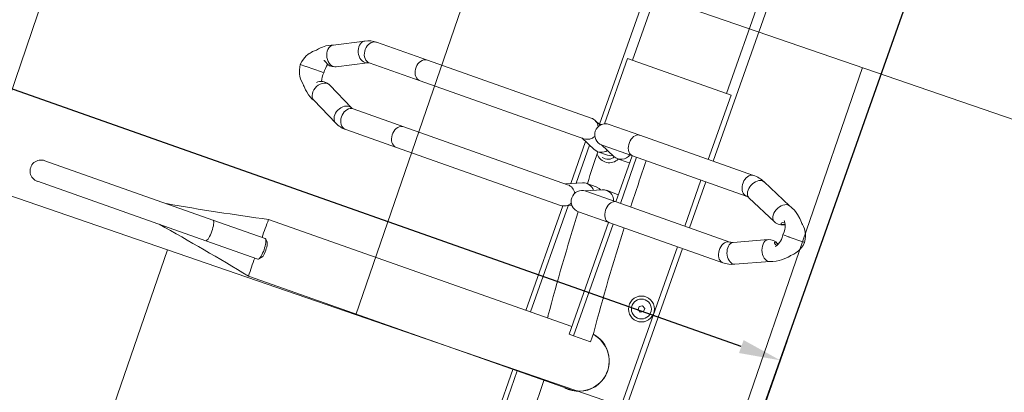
# Model space of a CAD drawing. Header units: metres. Extents: x 134157 to 138734, y 451157 to 455772.
# Tile 17 of 256: x 136358.753 to 136359.741, y 453247.731 to 453248.105. Entities that reach past the tile are written whole.
import ezdxf

# ---------------------------------------------------------------- set-up
doc = ezdxf.new("R2010")
doc.units = ezdxf.units.M
doc.layers.add('-DR-alg-hulplijnen', color=210, linetype='Continuous', plot=False)
doc.layers.add('-DR-nw-gr-arc-gras', color=7, linetype='Continuous', true_color=0xb5d5a4)
for name, color, linetype in [('-DR-nw-inr-fietsparkeren Tulip Traverse', 2, 'Continuous'), ('VELOPA-FIG15', 1, 'Continuous'), ('VELOPA-FIG25', 1, 'Continuous')]:
    doc.layers.add(name, color=color, linetype=linetype)
doc.layers.add('-DR-nw-vh-arc-tegels 300x300x45', color=253, linetype='Continuous', lineweight=9)
doc.styles.add('2-5TXT', font='arial.ttf')
doc.dimstyles.new('VELOPA-drukwerk', dxfattribs={"dimscale": 0, "dimtxt": 2.5, "dimasz": 2, "dimexe": 1, "dimexo": 1, "dimgap": 1, "dimtad": 1, "dimdec": 0, "dimdsep": 46, "dimtxsty": '2-5TXT', "dimcen": 8, "dimadec": 1, "dimazin": 0, "dimtfac": 1, "dimtdec": 0, "dimtmove": 0, "dimatfit": 3, "dimfxl": 1, "dimtolj": 1, "dimtzin": 0, "dimarcsym": 0})

# ---------------------------------------------------------------- blocks, each defined once
blk = doc.blocks.new('*D2307')
at = {"layer": '-DR-alg-hulplijnen', "color": 0, "lineweight": -2, "ltscale": 4, "transparency": 16777216}
for p, q in [((129.28, -9.99), (-313.57, -9.99)), ((-292.85, -51.42), (-292.85, -3593.55)), ((129.28, -3634.99), (-313.57, -3634.99))]:
    blk.add_line(p, q, dxfattribs=at)
at = {"layer": '-DR-alg-hulplijnen', "color": 0, "ltscale": 4, "transparency": 16777216}
for points in [[(-299.76, -51.42), (-285.95, -51.42), (-292.85, -9.99)], [(-299.76, -3593.55), (-285.95, -3593.55), (-292.85, -3634.99)]]:
    blk.add_solid(points, dxfattribs=at)
at = {"layer": 'Defpoints', "color": 0, "ltscale": 4, "transparency": 16777216}
for p in [(150, -9.99), (-292.85, -3634.99), (150, -3634.99)]:
    blk.add_point(p, dxfattribs=at)
at = {"layer": '-DR-alg-hulplijnen', "color": 0, "ltscale": 4, "transparency": 16777216, "insert": (-340.03, -1822.49), "char_height": 51.792, "attachment_point": 5, "rotation": 90, "style": '2-5TXT'}
blk.add_mtext('\\A1;3625', dxfattribs=at)
blk = doc.blocks.new('Tulip Traverse')
at = {"layer": 'VELOPA-FIG15', "color": 252, "linetype": 'Continuous', "lineweight": 9}
for p, q in [((2322.5, 50), (2177.5, 50)), ((2322.5, -50), (2177.5, -50))]:
    blk.add_line(p, q, dxfattribs=at)
at = {"layer": 'VELOPA-FIG15', "color": 252, "linetype": 'Continuous', "lineweight": 9, "flags": 128}
for points in [[(2413.7, 106.03), (2413.43, 105.53), (2412.62, 104.53), (2411.52, 103.72), (2410.17, 103.12), (2408.6, 102.77), (2406.88, 102.66), (2405.05, 102.81), (2403.18, 103.21), (2401.33, 103.83), (2399.54, 104.68), (2397.89, 105.71), (2396.43, 106.89), (2395.2, 108.2), (2394.24, 109.57), (2393.58, 110.98), (2393.24, 112.37), (2393.24, 113.7), (2393.58, 114.93), (2393.6, 114.99)], [(2461.3, 106.03), (2461.57, 105.53), (2462.38, 104.53), (2463.48, 103.72), (2464.84, 103.12), (2466.4, 102.77), (2468.12, 102.66), (2469.95, 102.81), (2471.82, 103.21), (2473.68, 103.83), (2475.46, 104.68), (2477.11, 105.71), (2478.57, 106.89), (2479.8, 108.2), (2480.77, 109.57), (2481.42, 110.98), (2481.76, 112.37), (2481.76, 113.7), (2481.42, 114.93), (2481.4, 114.99)], [(2413, 102.91), (2412.82, 101.58), (2412.3, 100.3), (2411.44, 99.1), (2410.28, 98.02), (2408.86, 97.1), (2407.21, 96.37), (2405.4, 95.85), (2403.48, 95.55), (2401.51, 95.49), (2399.55, 95.67), (2397.68, 96.08), (2395.94, 96.71), (2394.4, 97.54), (2393.1, 98.54), (2392.09, 99.69), (2391.4, 100.93), (2391.05, 102.24), (2391, 102.91)], [(2462, 102.91), (2462.18, 101.58), (2462.7, 100.3), (2463.56, 99.1), (2464.72, 98.02), (2466.14, 97.1), (2467.79, 96.37), (2469.6, 95.85), (2471.52, 95.55), (2473.49, 95.49), (2475.45, 95.67), (2477.32, 96.08), (2479.06, 96.71), (2480.6, 97.54), (2481.9, 98.54), (2482.91, 99.69), (2483.6, 100.93), (2483.96, 102.24), (2484, 102.91)], [(2413, -18.1), (2412.82, -19.43), (2412.3, -20.71), (2411.44, -21.91), (2410.28, -22.99), (2408.86, -23.91), (2407.21, -24.64), (2405.4, -25.17), (2403.48, -25.46), (2401.51, -25.52), (2399.55, -25.34), (2397.68, -24.93), (2395.94, -24.3), (2394.4, -23.47), (2393.1, -22.47), (2392.09, -21.33), (2391.4, -20.08), (2391.05, -18.77), (2391, -18.1)], [(2462, -18.1), (2462.18, -19.43), (2462.7, -20.71), (2463.56, -21.91), (2464.72, -22.99), (2466.14, -23.91), (2467.79, -24.64), (2469.6, -25.17), (2471.52, -25.46), (2473.49, -25.52), (2475.45, -25.34), (2477.32, -24.93), (2479.06, -24.3), (2480.6, -23.47), (2481.9, -22.47), (2482.91, -21.33), (2483.6, -20.08), (2483.96, -18.77), (2484, -18.1)], [(2413, -244.2), (2412.82, -245.69), (2412.3, -247.14), (2411.44, -248.49), (2410.28, -249.7), (2408.86, -250.73), (2407.21, -251.56), (2405.4, -252.15), (2403.48, -252.48), (2401.51, -252.55), (2399.55, -252.35), (2397.68, -251.89), (2395.94, -251.17), (2394.4, -250.24), (2393.1, -249.11), (2392.09, -247.82), (2391.4, -246.42), (2391.05, -244.95), (2391, -244.2)], [(2462, -244.2), (2462.18, -245.69), (2462.7, -247.14), (2463.56, -248.49), (2464.72, -249.7), (2466.14, -250.73), (2467.79, -251.56), (2469.6, -252.15), (2471.52, -252.48), (2473.49, -252.55), (2475.45, -252.35), (2477.32, -251.89), (2479.06, -251.17), (2480.6, -250.24), (2481.9, -249.11), (2482.91, -247.82), (2483.6, -246.42), (2483.96, -244.95), (2484, -244.2)], [(2413, -298.22), (2412.82, -299.71), (2412.3, -301.16), (2411.44, -302.51), (2410.28, -303.72), (2408.86, -304.75), (2407.21, -305.58), (2405.4, -306.17), (2403.48, -306.5), (2401.51, -306.57), (2399.55, -306.37), (2397.68, -305.91), (2395.94, -305.2), (2394.4, -304.26), (2393.1, -303.13), (2392.09, -301.85), (2391.4, -300.44), (2391.05, -298.97), (2391, -298.22)], [(2414.1, -302.68), (2413.93, -304.21), (2413.43, -305.76), (2412.62, -307.29), (2411.52, -308.73), (2410.17, -310.06), (2408.6, -311.22), (2406.88, -312.18), (2405.05, -312.9), (2403.18, -313.37), (2401.33, -313.56), (2399.54, -313.48), (2397.89, -313.12), (2396.43, -312.5), (2395.2, -311.64), (2394.24, -310.55), (2393.83, -309.88)], [(2413.47, -299.95), (2413.93, -301.23), (2414.1, -302.68)], [(2461.53, -299.95), (2461.07, -301.23), (2460.9, -302.68)], [(2460.9, -302.68), (2461.07, -304.21), (2461.57, -305.76), (2462.38, -307.29), (2463.48, -308.73), (2464.84, -310.06), (2466.4, -311.22), (2468.12, -312.18), (2469.95, -312.9), (2471.82, -313.37), (2473.68, -313.56), (2475.46, -313.48), (2477.11, -313.12), (2478.57, -312.5), (2479.8, -311.64), (2480.77, -310.55), (2481.17, -309.88)], [(2462, -298.22), (2462.18, -299.71), (2462.7, -301.16), (2463.56, -302.51), (2464.72, -303.72), (2466.14, -304.75), (2467.79, -305.58), (2469.6, -306.17), (2471.52, -306.5), (2473.49, -306.57), (2475.45, -306.37), (2477.32, -305.91), (2479.06, -305.2), (2480.6, -304.26), (2481.9, -303.13), (2482.91, -301.85), (2483.6, -300.44), (2483.96, -298.97), (2484, -298.22)], [(2625, -390.93), (2623.04, -390.97), (2621.13, -391.1), (2619.36, -391.31), (2617.76, -391.59), (2616.4, -391.93), (2615.31, -392.33), (2614.54, -392.77), (2614.1, -393.24), (2614, -393.6)], [(2636, -393.6), (2635.9, -393.24), (2635.46, -392.77), (2634.69, -392.33), (2633.6, -391.93), (2632.24, -391.59), (2630.64, -391.31), (2628.87, -391.1), (2626.96, -390.97), (2625, -390.93)]]:
    blk.add_lwpolyline(points, dxfattribs=at)
at = {"layer": 'VELOPA-FIG25', "color": 252, "linetype": 'Continuous', "lineweight": 9}
for p, q in [((2437.5, 172.03), (2437.5, 173.68)), ((2437.5, 171.64), (2437.5, 172.03)), ((2437.5, 157.16), (2437.5, 171.64)), ((2437.5, 157.16), (2437.5, 156.89)), ((2437.5, 156.89), (2437.5, 150.69)), ((2407.89, 147.05), (2393.6, 114.99)), ((2481.4, 114.99), (2467.11, 147.05)), ((2413.7, 106.03), (2428.05, 138.23)), ((2446.95, 138.23), (2461.3, 106.03)), ((2391, 102.91), (2391, -18.1)), ((2413, -18.1), (2413, 102.91)), ((2462, 102.91), (2462, -18.1)), ((2484, -18.1), (2484, 102.91)), ((2391, 60), (2109, 60)), ((2462, 60), (2413, 60)), ((2766, 60), (2484, 60)), ((2391, 54.75), (2322.5, 54.75)), ((2322.5, 54.75), (2322.5, -55.25)), ((2462, 54.75), (2413, 54.75)), ((2766, 54.75), (2484, 54.75)), ((2551.54, 41.5), (2553.27, 44.5)), ((2553.27, 38.5), (2551.54, 41.5)), ((2553.27, 44.5), (2556.73, 44.5)), ((2556.73, 44.5), (2558.46, 41.5)), ((2558.46, 41.5), (2556.73, 38.5)), ((2556.73, 38.5), (2553.27, 38.5)), ((2593, 4.24), (2603, 4.24)), ((2603, -13.71), (2603, 4.24)), ((2655.15, -341.15), (2655.15, -0.08)), ((2391, -18.1), (2391, -50.59)), ((2413, -13.71), (2462, -13.71)), ((2413, -50.59), (2413, -18.1)), ((2413, -18.58), (2462, -18.58)), ((2462, -18.1), (2462, -50.59)), ((2484, -13.71), (2603, -13.71)), ((2484, -50.59), (2484, -18.1)), ((2484, -18.58), (2603, -18.58)), ((2594.85, -18.58), (2594.85, -341.13)), ((2603, -13.71), (2603, -18.58)), ((2420.66, -31.26), (2420.66, -21.19)), ((2454.35, -21.19), (2454.35, -31.26)), ((2412.99, -51.17), (2419.78, -35.49)), ((2455.22, -35.49), (2462.02, -51.17)), ((2420.66, -52.19), (2420.66, -42.12)), ((2454.35, -42.12), (2454.35, -52.19)), ((2594.85, -44.48), (2593, -44.48)), ((2322.5, -55.25), (2392.04, -55.25)), ((2394.79, -58.9), (2391.88, -65.62)), ((2413, -72.07), (2419.78, -56.43)), ((2455.22, -56.43), (2462, -72.07)), ((2483.12, -65.62), (2480.21, -58.9)), ((2655.15, -55.25), (2766, -55.25)), ((2394.01, -60), (2109, -60)), ((2459.94, -67.31), (2415.06, -67.31)), ((2457.83, -62.43), (2417.18, -62.43)), ((2594.85, -62.43), (2481.74, -62.43)), ((2594.85, -67.31), (2483.69, -67.31)), ((2766, -60), (2655.15, -60)), ((2391, -69.86), (2391, -244.2)), ((2413, -244.2), (2413, -69.86)), ((2462, -69.86), (2462, -244.2)), ((2484, -244.2), (2484, -69.86)), ((2391, -244.2), (2391, -298.22)), ((2413, -298.22), (2413, -244.2)), ((2462, -244.2), (2462, -298.22)), ((2484, -298.22), (2484, -244.2)), ((2427.82, -328.32), (2413.47, -299.95)), ((2461.53, -299.95), (2447.19, -328.32)), ((2393.84, -309.88), (2408.19, -338.25)), ((2466.82, -338.25), (2481.17, -309.88)), ((2428.07, -329.03), (2427.86, -328.4)), ((2447.14, -328.4), (2446.91, -329.09)), ((2616.77, -335.12), (2614.35, -337.4)), ((2635.65, -337.4), (2633.23, -335.12)), ((2437.5, -339.92), (2437.5, -337.88)), ((2437.5, -339.92), (2437.5, -340.34)), ((2437.5, -356.65), (2437.5, -340.34)), ((2614, -338.06), (2614, -393.6)), ((2636, -393.6), (2636, -338.06)), ((2437.5, -356.96), (2437.5, -356.65)), ((2437.5, -363), (2437.5, -356.96)), ((2614, -393.6), (2614, -572.67)), ((2636, -393.6), (2636, -572.71))]:
    blk.add_line(p, q, dxfattribs=at)
at = {"layer": 'VELOPA-FIG25', "color": 252, "linetype": 'Continuous', "lineweight": 9, "flags": 128}
for points in [[(2437.5, 173.71), (2434.25, 173.2), (2431.65, 172.49), (2429.67, 171.74), (2427.61, 170.76), (2426.13, 169.9), (2424.73, 168.94), (2422.78, 167.32), (2421.05, 165.54), (2420.4, 164.75), (2419.72, 164.2), (2418.23, 162.9), (2416.47, 161.22), (2413.25, 157.61), (2411.82, 155.68), (2410.27, 153.2), (2408.78, 150.07), (2407.64, 146.21)], [(2467.36, 146.21), (2466.22, 150.07), (2464.73, 153.2), (2463.18, 155.68), (2461.76, 157.61), (2458.53, 161.22), (2456.78, 162.9), (2455.29, 164.2), (2454.6, 164.75), (2453.95, 165.54), (2452.22, 167.32), (2450.27, 168.94), (2448.87, 169.9), (2447.39, 170.76), (2445.33, 171.74), (2443.35, 172.49), (2440.76, 173.2), (2437.5, 173.71)], [(2423.55, 147.02), (2423.55, 147.02), (2423.63, 147.05), (2424.02, 147.38), (2424.65, 147.87), (2425.63, 148.5), (2426.76, 149.08), (2428.19, 149.67), (2429.75, 150.14), (2431.8, 150.55), (2434.38, 150.77), (2437.5, 150.67)], [(2426.97, 149.17), (2427.18, 148.79), (2427.69, 147.67), (2427.99, 146.58), (2428.04, 145.81), (2427.89, 145.33), (2427.57, 145.11), (2427.07, 145.17), (2426.46, 145.59), (2426.01, 146.32), (2425.76, 147.35), (2425.69, 148.42), (2425.69, 148.53)], [(2437.5, 150.67), (2440.15, 150.78), (2442.4, 150.65), (2444.26, 150.36), (2445.76, 150), (2448.09, 149.15), (2450, 148.11), (2450.73, 147.59), (2451.15, 147.26), (2451.26, 147.19), (2451.29, 147.2)], [(2446.96, 146.02), (2447.06, 145.44), (2447.34, 145.15), (2447.78, 145.13), (2448.37, 145.43), (2448.96, 146.25), (2449.24, 147.31), (2449.32, 148.39), (2449.31, 148.49)], [(2407.69, 146.23), (2407.55, 145.25), (2407.75, 143.75), (2408.35, 142.21), (2409.31, 140.69), (2410.61, 139.25), (2412.2, 137.94), (2414, 136.82), (2415.96, 135.92), (2418, 135.28), (2420.04, 134.93), (2422, 134.88), (2423.81, 135.13), (2425.39, 135.67), (2426.69, 136.48), (2427.66, 137.53), (2428.03, 138.31)], [(2467.31, 146.23), (2467.45, 145.25), (2467.25, 143.75), (2466.66, 142.21), (2465.69, 140.69), (2464.39, 139.25), (2462.81, 137.94), (2461, 136.82), (2459.04, 135.92), (2457, 135.28), (2454.96, 134.93), (2453, 134.88), (2451.2, 135.13), (2449.61, 135.67), (2448.31, 136.48), (2447.35, 137.53), (2446.97, 138.31)], [(2420.64, -21.19), (2420.66, -21.1), (2420.2, -18.58)], [(2454.36, -21.19), (2454.35, -21.1), (2454.8, -18.58)], [(2419.15, -36.95), (2420.06, -38.62), (2420.64, -42.12)], [(2455.86, -36.95), (2454.94, -38.62), (2454.36, -42.12)], [(2394.13, -60.43), (2393.88, -59.46), (2393.69, -57.8)], [(2408.22, -338.23), (2408.35, -338.55), (2409.31, -339.79), (2410.61, -340.77), (2412.2, -341.48), (2414, -341.86), (2415.96, -341.92), (2418, -341.64), (2420.04, -341.05), (2422, -340.15), (2423.81, -339), (2425.39, -337.62), (2426.69, -336.07), (2427.66, -334.42), (2428.25, -332.73), (2428.45, -331.05)], [(2428.45, -331.05), (2428.25, -329.46), (2427.78, -328.33)], [(2446.55, -331.05), (2446.75, -329.46), (2447.22, -328.33)], [(2466.78, -338.23), (2466.66, -338.55), (2465.69, -339.79), (2464.39, -340.77), (2462.81, -341.48), (2461, -341.86), (2459.04, -341.92), (2457, -341.64), (2454.96, -341.05), (2453, -340.15), (2451.2, -339), (2449.61, -337.62), (2448.31, -336.07), (2447.35, -334.42), (2446.75, -332.73), (2446.55, -331.05)], [(2625, -335.4), (2623.04, -335.44), (2621.13, -335.57), (2619.36, -335.77), (2617.76, -336.05), (2616.4, -336.4), (2615.31, -336.8), (2614.54, -337.24), (2614.1, -337.7), (2614, -338.06)], [(2616.77, -335.12), (2616.92, -335), (2617.64, -334.61), (2618.68, -334.26), (2620, -333.97), (2621.54, -333.75), (2623.23, -333.62), (2625, -333.58)], [(2625, -333.58), (2626.77, -333.62), (2628.46, -333.75), (2630, -333.97), (2631.32, -334.26), (2632.36, -334.61), (2633.08, -335), (2633.23, -335.12)], [(2636, -338.06), (2635.9, -337.7), (2635.46, -337.24), (2634.69, -336.8), (2633.6, -336.4), (2632.24, -336.05), (2630.64, -335.77), (2628.87, -335.57), (2626.96, -335.44), (2625, -335.4)], [(2408.06, -338), (2408.83, -340.38), (2410.2, -343.08), (2411.51, -345.1), (2412.56, -346.53), (2413.64, -347.84), (2415.01, -349.37), (2416.7, -351.01), (2418.49, -352.59), (2419.96, -354.16), (2421.28, -355.62), (2422.47, -356.75), (2423.4, -357.55), (2424.25, -358.19), (2425.59, -359.09), (2427.5, -360.16), (2429.37, -361), (2431.64, -361.82), (2434.35, -362.52), (2437.5, -363)], [(2426.9, -339.59), (2426.63, -340.06), (2426.05, -341.14), (2425.76, -341.77), (2425.69, -341.97), (2425.71, -341.83), (2425.76, -341.32), (2425.77, -340.6)], [(2437.5, -363), (2440.42, -362.57), (2442.96, -361.94), (2445.12, -361.21), (2446.92, -360.44), (2448.81, -359.45), (2450.18, -358.59), (2451.15, -357.89), (2453.57, -355.77), (2455.35, -353.76), (2456.23, -352.94), (2457.24, -352.04), (2458.36, -351), (2459.69, -349.68), (2461.43, -347.75), (2463.5, -345.08), (2464.95, -342.81), (2466.29, -340.1), (2466.97, -337.95)]]:
    blk.add_lwpolyline(points, dxfattribs=at)
at = {"layer": 'VELOPA-FIG25', "color": 252, "linetype": 'Continuous', "lineweight": 9}
for radius in [13, 10]:
    blk.add_circle((2555, 41.5), radius, dxfattribs=at)
for centre, radius, start, end in [((2416.79, 142.88), 12.18, 337.86131, 31.55449), ((2456.52, 142.72), 10.57, 146.38879, 204.84016), ((2453.74, 145.45), 6.81, 146.88011, 175.24554), ((2420.59, 102.85), 29.59, 155.78713, 179.89176), ((2454.31, 102.83), 29.69, 0.15033, 24.17024), ((2420.55, 102.86), 7.55, 155.16894, 179.64903), ((2454.26, 102.82), 7.74, 0.6599, 24.52214), ((2625, -0.25), 30.5, 351.31164, 171.53221), ((2625.04, -0.01), 30.1, 359.76848, 171.87776), ((2401.79, 2374.19), 2377.65, 271.98151, 274.61272), ((2393.89, 2582.76), 2586.38, 270.4234, 271.50906), ((2409.9, -31.22), 10.75, 336.64696, 73.22429), ((2465.1, -31.22), 10.75, 106.77571, 203.35304), ((2415, -43.5), 10, 344.53399, 60), ((2415, -42), 13, 308.52107, 64.20937), ((2410.01, -52.16), 10.64, 336.42359, 53.92382), ((2464.99, -52.16), 10.64, 126.07618, 203.57641), ((2401.79, 2325.47), 2377.66, 271.98149, 274.61272), ((2402, -50.59), 11, 180, 0), ((2393.94, 2532.38), 2584.71, 270.59237, 271.33416), ((2473, -50.59), 11, 180, 0), ((2401.79, -69.89), 10.79, 117.27252, 179.83175), ((2402.18, -69.91), 10.82, 0.27968, 62.61604), ((2472.82, -69.91), 10.82, 117.39301, 179.71179), ((2473.22, -69.89), 10.78, 0.16647, 62.72873), ((2416.85, -298.11), 25.85, 180.23589, 207.08734), ((2416.97, -298.08), 3.97, 181.99584, 208.12445), ((2458.09, -298.1), 3.91, 331.67955, 358.20015), ((2458.26, -298.14), 25.75, 332.85931, 359.81801), ((2419.31, -333.46), 9.75, 321.08066, 23.26597), ((2458.21, -333.63), 12.17, 160.56164, 222.19827), ((2434.6, -315.51), 22.56, 253.70861, 277.39935), ((2440.38, -314.63), 23.43, 262.94409, 285.56916), ((-58.46, -892.73), 2710.01, 9.54968, 11.74147), ((2609.72, 230.49), 571.94, 268.51093, 270.42893), ((5362.6, -902.9), 2765.09, 168.2804, 170.42856), ((2641.04, 146.69), 488.15, 269.40876, 271.65637), ((2625, -572.73), 11, 179.08553, 0.91447)]:
    blk.add_arc(centre, radius, start, end, dxfattribs=at)
blk = doc.blocks.new('Tulip fietsenrek rail')
at = {"layer": '-DR-alg-hulplijnen'}
blk.add_lwpolyline([(3150, -1934.99), (3150, -9.99), (150, -9.99), (150, -1934.99)], close=True, dxfattribs=at)
at = {"layer": 'VELOPA-FIG15'}
blk.add_blockref('Tulip Traverse', (150, -200), dxfattribs=at)
at = {"layer": '-DR-alg-hulplijnen', "ltscale": 4}
dim = blk.add_linear_dim(base=(-292.85, -3634.99), p1=(150, -9.99), p2=(150, -3634.99), angle=90, dimstyle='VELOPA-drukwerk', override={"dimscale": 20.716723}, dxfattribs=at)
dim.commit()
dim.dimension.update_dxf_attribs({"geometry": '*D2307', "text_midpoint": (-340.03, -1822.49)})

msp = doc.modelspace()

# ---------------------------------------------------------------- hatches: boundary and pattern name
at = {"layer": '-DR-nw-gr-arc-gras', "transparency": 33554687}
h = msp.add_hatch(dxfattribs=at)
h.set_pattern_fill('AGR-BOLLEN', color=256, scale=0.1, pattern_type=2)
h.set_pattern_definition([(115.335625, (136419.71802, 453326.2367), (-0.223681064, -0.105903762), [0.06, -0.187485]), (205.335625, (136419.71802, 453326.2367), (0.105903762, -0.223681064), [0.06, -0.187485])])
edge = h.paths.add_edge_path()
edge.add_arc((-7000776.80952, 3043164.56756), 7592527.99736, 340.056750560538, 340.05722562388)
edge.add_line((136455.78156, 453494.25428), (136455.1236, 453494.49341))
edge.add_arc((380495.22236, 364992.54844), 259592.30355, 160.0666568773, 160.0804453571)
edge.add_line((136433.83229, 453435.76153), (136433.81349, 453435.76834))
edge.add_line((136433.81349, 453435.76834), (136432.1795, 453431.25509))
edge.add_line((136432.1795, 453431.25509), (136432.1983, 453431.24829))
edge.add_line((136432.1983, 453431.24829), (136431.67763, 453429.86961))
edge.add_line((136431.67763, 453429.86961), (136432.33635, 453429.63123))
edge.add_line((136432.33635, 453429.63123), (136434.30927, 453435.07658))
at = {"layer": '-DR-nw-vh-arc-tegels 300x300x45'}
h = msp.add_hatch(dxfattribs=at)
h.set_pattern_fill('AVH-TEGEL_200X200_HALFST', color=256, scale=2, angle=71, pattern_type=2)
h.set_pattern_definition([(71, (0, 0), (-0.05887645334, 0.44332106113), [0.4, -0.4]), (161, (0, 0), (-0.13022726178, -0.37820743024), [])])
edge = h.paths.add_edge_path()
edge.add_line((136352.28119, 453245.18989), (136357.3044, 453243.416))
edge.add_line((136357.3044, 453243.416), (136356.42998, 453240.93986))
edge.add_arc((136353.78977, 453241.87222), 2.8, 253.36132, 340.54986, ccw=False)
edge.add_line((136352.98803, 453239.18946), (136352.0299, 453239.47579))
edge.add_line((136352.0299, 453239.47579), (136351.74356, 453238.51767))
edge.add_line((136351.74356, 453238.51767), (136352.70169, 453238.23133))
edge.add_arc((136353.78935, 453241.87681), 3.80428, 253.38708, 342.56753)
edge.add_line((136357.4189, 453240.73712), (136357.13602, 453240.83701))
edge.add_line((136357.13602, 453240.83701), (136357.6355, 453242.25141))
edge.add_line((136357.6355, 453242.25141), (136357.91838, 453242.15151))
edge.add_line((136357.91838, 453242.15151), (136358.24733, 453243.08301))
edge.add_line((136358.24733, 453243.08301), (136360.88868, 453250.56263))
edge.add_line((136360.88868, 453250.56263), (136360.65295, 453250.64588))
edge.add_line((136360.65295, 453250.64588), (136360.80279, 453251.0702))
edge.add_line((136360.80279, 453251.0702), (136360.75564, 453251.08685))
edge.add_line((136360.75564, 453251.08685), (136355.16586, 453253.12016))
edge.add_line((136355.16586, 453253.12016), (136352.28119, 453245.18989))

# ---------------------------------------------------------------- block references
at = {"layer": '-DR-nw-inr-fietsparkeren Tulip Traverse', "xscale": 0.001, "yscale": 0.001, "zscale": 0.001, "rotation": 250.5473389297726}
for p in [(136360.42727, 453250.31269), (136359.42819, 453247.48394)]:
    msp.add_blockref('Tulip fietsenrek rail', p, dxfattribs=at)

doc.saveas('drawing.dxf')
